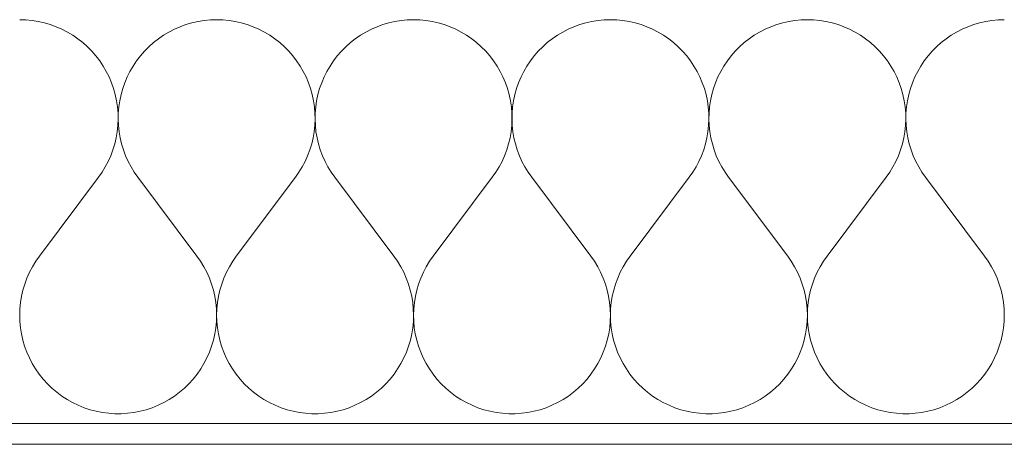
# Model space of a CAD drawing. Extents: x 100 to 2982, y 37 to 2050.
# Tile 20 of 135: x 1055 to 1103, y 575 to 595. Entities that reach past the tile are written whole.
import ezdxf
from ezdxf.xclip import XClip

# ---------------------------------------------------------------- set-up
doc = ezdxf.new("R2010")
doc.units = 0
doc.header["$MEASUREMENT"] = 0
doc.header["$XCLIPFRAME"] = 0
doc.layers.add('420-K Ściany', color=7, linetype='Continuous')
doc.layers.add('820-G Rysunki Obrazki', color=7, linetype='Continuous')

# ---------------------------------------------------------------- blocks, each defined once
blk = doc.blocks.new('*X14')
at = {"layer": '420-K Ściany', "color": 174, "linetype": 'Continuous', "lineweight": 5, "ltscale": 0.2}
for p, q in [((1055.381, 595.023), (1055.08, 595.033)), ((1055.681, 594.995), (1055.381, 595.023)), ((1055.978, 594.947), (1055.681, 594.995)), ((1056.272, 594.881), (1055.978, 594.947)), ((1056.561, 594.796), (1056.272, 594.881)), ((1056.844, 594.694), (1056.561, 594.796)), ((1063.122, 594.796), (1062.839, 594.694)), ((1063.411, 594.881), (1063.122, 594.796)), ((1063.705, 594.947), (1063.411, 594.881)), ((1064.003, 594.995), (1063.705, 594.947)), ((1064.302, 595.023), (1064.003, 594.995)), ((1064.604, 595.033), (1064.302, 595.023)), ((1064.905, 595.023), (1064.604, 595.033)), ((1065.204, 594.995), (1064.905, 595.023)), ((1065.502, 594.947), (1065.204, 594.995)), ((1065.796, 594.881), (1065.502, 594.947)), ((1066.085, 594.796), (1065.796, 594.881)), ((1066.368, 594.694), (1066.085, 594.796)), ((1072.646, 594.796), (1072.363, 594.694)), ((1072.935, 594.881), (1072.646, 594.796)), ((1073.229, 594.947), (1072.935, 594.881)), ((1073.526, 594.995), (1073.229, 594.947)), ((1073.826, 595.023), (1073.526, 594.995)), ((1074.127, 595.033), (1073.826, 595.023)), ((1074.428, 595.023), (1074.127, 595.033)), ((1074.728, 594.995), (1074.428, 595.023)), ((1075.026, 594.947), (1074.728, 594.995)), ((1075.32, 594.881), (1075.026, 594.947)), ((1075.609, 594.796), (1075.32, 594.881)), ((1075.892, 594.694), (1075.609, 594.796)), ((1082.17, 594.796), (1081.887, 594.694)), ((1082.459, 594.881), (1082.17, 594.796)), ((1082.753, 594.947), (1082.459, 594.881)), ((1083.05, 594.995), (1082.753, 594.947)), ((1083.35, 595.023), (1083.05, 594.995)), ((1083.651, 595.033), (1083.35, 595.023)), ((1083.952, 595.023), (1083.651, 595.033)), ((1084.252, 594.995), (1083.952, 595.023)), ((1084.55, 594.947), (1084.252, 594.995)), ((1084.843, 594.881), (1084.55, 594.947)), ((1085.132, 594.796), (1084.843, 594.881)), ((1085.416, 594.694), (1085.132, 594.796)), ((1091.694, 594.796), (1091.41, 594.694)), ((1091.983, 594.881), (1091.694, 594.796)), ((1092.277, 594.947), (1091.983, 594.881)), ((1092.574, 594.995), (1092.277, 594.947)), ((1092.874, 595.023), (1092.574, 594.995)), ((1093.175, 595.033), (1092.874, 595.023)), ((1093.476, 595.023), (1093.175, 595.033)), ((1093.776, 594.995), (1093.476, 595.023)), ((1094.073, 594.947), (1093.776, 594.995)), ((1094.367, 594.881), (1094.073, 594.947)), ((1094.656, 594.796), (1094.367, 594.881)), ((1094.939, 594.694), (1094.656, 594.796)), ((1101.217, 594.796), (1100.934, 594.694)), ((1101.507, 594.881), (1101.217, 594.796)), ((1101.8, 594.947), (1101.507, 594.881)), ((1102.098, 594.995), (1101.8, 594.947)), ((1102.398, 595.023), (1102.098, 594.995)), ((1102.699, 595.033), (1102.398, 595.023)), ((1057.12, 594.573), (1056.844, 594.694)), ((1057.388, 594.436), (1057.12, 594.573)), ((1057.647, 594.281), (1057.388, 594.436)), ((1062.295, 594.436), (1062.036, 594.281)), ((1062.563, 594.573), (1062.295, 594.436)), ((1062.839, 594.694), (1062.563, 594.573)), ((1066.644, 594.573), (1066.368, 594.694)), ((1066.912, 594.436), (1066.644, 594.573)), ((1067.171, 594.281), (1066.912, 594.436)), ((1071.819, 594.436), (1071.56, 594.281)), ((1072.087, 594.573), (1071.819, 594.436)), ((1072.363, 594.694), (1072.087, 594.573)), ((1076.168, 594.573), (1075.892, 594.694)), ((1076.436, 594.436), (1076.168, 594.573)), ((1076.695, 594.281), (1076.436, 594.436)), ((1081.343, 594.436), (1081.084, 594.281)), ((1081.611, 594.573), (1081.343, 594.436)), ((1081.887, 594.694), (1081.611, 594.573)), ((1085.692, 594.573), (1085.416, 594.694)), ((1085.96, 594.436), (1085.692, 594.573)), ((1086.218, 594.281), (1085.96, 594.436)), ((1090.866, 594.436), (1090.608, 594.281)), ((1091.134, 594.573), (1090.866, 594.436)), ((1091.41, 594.694), (1091.134, 594.573)), ((1095.216, 594.573), (1094.939, 594.694)), ((1095.483, 594.436), (1095.216, 594.573)), ((1095.742, 594.281), (1095.483, 594.436)), ((1100.39, 594.436), (1100.132, 594.281)), ((1100.658, 594.573), (1100.39, 594.436)), ((1100.934, 594.694), (1100.658, 594.573)), ((1057.895, 594.111), (1057.647, 594.281)), ((1058.133, 593.925), (1057.895, 594.111)), ((1058.357, 593.725), (1058.133, 593.925)), ((1061.551, 593.925), (1061.326, 593.725)), ((1061.788, 594.111), (1061.551, 593.925)), ((1062.036, 594.281), (1061.788, 594.111)), ((1067.419, 594.111), (1067.171, 594.281)), ((1067.656, 593.925), (1067.419, 594.111)), ((1067.881, 593.725), (1067.656, 593.925)), ((1071.075, 593.925), (1070.85, 593.725)), ((1071.312, 594.111), (1071.075, 593.925)), ((1071.56, 594.281), (1071.312, 594.111)), ((1076.943, 594.111), (1076.695, 594.281)), ((1077.18, 593.925), (1076.943, 594.111)), ((1077.405, 593.725), (1077.18, 593.925)), ((1080.598, 593.925), (1080.373, 593.725)), ((1080.835, 594.111), (1080.598, 593.925)), ((1081.084, 594.281), (1080.835, 594.111)), ((1086.467, 594.111), (1086.218, 594.281)), ((1086.704, 593.925), (1086.467, 594.111)), ((1086.929, 593.725), (1086.704, 593.925)), ((1090.122, 593.925), (1089.897, 593.725)), ((1090.359, 594.111), (1090.122, 593.925)), ((1090.608, 594.281), (1090.359, 594.111)), ((1095.991, 594.111), (1095.742, 594.281)), ((1096.228, 593.925), (1095.991, 594.111)), ((1096.453, 593.725), (1096.228, 593.925)), ((1099.646, 593.925), (1099.421, 593.725)), ((1099.883, 594.111), (1099.646, 593.925)), ((1100.132, 594.281), (1099.883, 594.111)), ((1058.569, 593.511), (1058.357, 593.725)), ((1058.767, 593.284), (1058.569, 593.511)), ((1061.114, 593.511), (1060.916, 593.284)), ((1061.326, 593.725), (1061.114, 593.511)), ((1068.093, 593.511), (1067.881, 593.725)), ((1068.291, 593.284), (1068.093, 593.511)), ((1070.638, 593.511), (1070.44, 593.284)), ((1070.85, 593.725), (1070.638, 593.511)), ((1077.617, 593.511), (1077.405, 593.725)), ((1077.815, 593.284), (1077.617, 593.511)), ((1080.162, 593.511), (1079.964, 593.284)), ((1080.373, 593.725), (1080.162, 593.511)), ((1087.141, 593.511), (1086.929, 593.725)), ((1087.339, 593.284), (1087.141, 593.511)), ((1089.685, 593.511), (1089.487, 593.284)), ((1089.897, 593.725), (1089.685, 593.511)), ((1096.665, 593.511), (1096.453, 593.725)), ((1096.862, 593.284), (1096.665, 593.511)), ((1099.209, 593.511), (1099.011, 593.284)), ((1099.421, 593.725), (1099.209, 593.511)), ((1058.95, 593.045), (1058.767, 593.284)), ((1059.118, 592.794), (1058.95, 593.045)), ((1060.733, 593.045), (1060.565, 592.794)), ((1060.916, 593.284), (1060.733, 593.045)), ((1068.474, 593.045), (1068.291, 593.284)), ((1068.642, 592.794), (1068.474, 593.045)), ((1070.257, 593.045), (1070.089, 592.794)), ((1070.44, 593.284), (1070.257, 593.045)), ((1077.998, 593.045), (1077.815, 593.284)), ((1078.166, 592.794), (1077.998, 593.045)), ((1079.781, 593.045), (1079.613, 592.794)), ((1079.964, 593.284), (1079.781, 593.045)), ((1087.522, 593.045), (1087.339, 593.284)), ((1087.689, 592.794), (1087.522, 593.045)), ((1089.304, 593.045), (1089.137, 592.794)), ((1089.487, 593.284), (1089.304, 593.045)), ((1097.046, 593.045), (1096.862, 593.284)), ((1097.213, 592.794), (1097.046, 593.045)), ((1098.828, 593.045), (1098.661, 592.794)), ((1099.011, 593.284), (1098.828, 593.045)), ((1059.269, 592.534), (1059.118, 592.794)), ((1059.404, 592.265), (1059.269, 592.534)), ((1060.414, 592.534), (1060.279, 592.265)), ((1060.565, 592.794), (1060.414, 592.534)), ((1068.793, 592.534), (1068.642, 592.794)), ((1068.928, 592.265), (1068.793, 592.534)), ((1069.938, 592.534), (1069.803, 592.265)), ((1070.089, 592.794), (1069.938, 592.534)), ((1078.317, 592.534), (1078.166, 592.794)), ((1078.452, 592.265), (1078.317, 592.534)), ((1079.461, 592.534), (1079.327, 592.265)), ((1079.613, 592.794), (1079.461, 592.534)), ((1087.841, 592.534), (1087.689, 592.794)), ((1087.976, 592.265), (1087.841, 592.534)), ((1088.985, 592.534), (1088.851, 592.265)), ((1089.137, 592.794), (1088.985, 592.534)), ((1097.365, 592.534), (1097.213, 592.794)), ((1097.499, 592.265), (1097.365, 592.534)), ((1098.509, 592.534), (1098.374, 592.265)), ((1098.661, 592.794), (1098.509, 592.534)), ((1059.522, 591.987), (1059.404, 592.265)), ((1059.621, 591.703), (1059.522, 591.987)), ((1060.162, 591.987), (1060.062, 591.703)), ((1060.279, 592.265), (1060.162, 591.987)), ((1069.045, 591.987), (1068.928, 592.265)), ((1069.145, 591.703), (1069.045, 591.987)), ((1069.686, 591.987), (1069.586, 591.703)), ((1069.803, 592.265), (1069.686, 591.987)), ((1078.569, 591.987), (1078.452, 592.265)), ((1078.669, 591.703), (1078.569, 591.987)), ((1079.209, 591.987), (1079.11, 591.703)), ((1079.327, 592.265), (1079.209, 591.987)), ((1088.093, 591.987), (1087.976, 592.265)), ((1088.193, 591.703), (1088.093, 591.987)), ((1088.733, 591.987), (1088.634, 591.703)), ((1088.851, 592.265), (1088.733, 591.987)), ((1097.617, 591.987), (1097.499, 592.265)), ((1097.716, 591.703), (1097.617, 591.987)), ((1098.257, 591.987), (1098.157, 591.703)), ((1098.374, 592.265), (1098.257, 591.987)), ((1059.703, 591.413), (1059.621, 591.703)), ((1060.062, 591.703), (1059.981, 591.413)), ((1069.226, 591.413), (1069.145, 591.703)), ((1069.586, 591.703), (1069.504, 591.413)), ((1078.75, 591.413), (1078.669, 591.703)), ((1079.11, 591.703), (1079.028, 591.413)), ((1088.274, 591.413), (1088.193, 591.703)), ((1088.634, 591.703), (1088.552, 591.413)), ((1097.798, 591.413), (1097.716, 591.703)), ((1098.157, 591.703), (1098.076, 591.413)), ((1059.766, 591.118), (1059.703, 591.413)), ((1059.81, 590.82), (1059.766, 591.118)), ((1059.918, 591.118), (1059.873, 590.82)), ((1059.981, 591.413), (1059.918, 591.118)), ((1069.289, 591.118), (1069.226, 591.413)), ((1069.334, 590.82), (1069.289, 591.118)), ((1069.441, 591.118), (1069.397, 590.82)), ((1069.504, 591.413), (1069.441, 591.118)), ((1078.813, 591.118), (1078.75, 591.413)), ((1078.857, 590.82), (1078.813, 591.118)), ((1078.965, 591.118), (1078.921, 590.82)), ((1079.028, 591.413), (1078.965, 591.118)), ((1088.337, 591.118), (1088.274, 591.413)), ((1088.381, 590.82), (1088.337, 591.118)), ((1088.489, 591.118), (1088.445, 590.82)), ((1088.552, 591.413), (1088.489, 591.118)), ((1097.861, 591.118), (1097.798, 591.413)), ((1097.905, 590.82), (1097.861, 591.118)), ((1098.013, 591.118), (1097.969, 590.82)), ((1098.076, 591.413), (1098.013, 591.118)), ((1059.835, 590.52), (1059.81, 590.82)), ((1059.841, 590.219), (1059.835, 590.52)), ((1059.848, 590.52), (1059.842, 590.219)), ((1059.873, 590.82), (1059.848, 590.52)), ((1069.359, 590.52), (1069.334, 590.82)), ((1069.365, 590.219), (1069.359, 590.52)), ((1069.372, 590.52), (1069.366, 590.219)), ((1069.397, 590.82), (1069.372, 590.52)), ((1078.883, 590.52), (1078.857, 590.82)), ((1078.889, 590.219), (1078.883, 590.52)), ((1078.896, 590.52), (1078.89, 590.219)), ((1078.921, 590.82), (1078.896, 590.52)), ((1088.407, 590.52), (1088.381, 590.82)), ((1088.413, 590.219), (1088.407, 590.52)), ((1088.42, 590.52), (1088.413, 590.219)), ((1088.445, 590.82), (1088.42, 590.52)), ((1097.93, 590.52), (1097.905, 590.82)), ((1097.937, 590.219), (1097.93, 590.52)), ((1097.943, 590.52), (1097.937, 590.219)), ((1097.969, 590.82), (1097.943, 590.52)), ((1059.829, 589.918), (1059.841, 590.219)), ((1059.842, 590.219), (1059.855, 589.918)), ((1069.352, 589.918), (1069.365, 590.219)), ((1069.366, 590.219), (1069.378, 589.918)), ((1078.876, 589.918), (1078.889, 590.219)), ((1078.89, 590.219), (1078.902, 589.918)), ((1088.4, 589.918), (1088.413, 590.219)), ((1088.413, 590.219), (1088.426, 589.918)), ((1097.924, 589.918), (1097.937, 590.219)), ((1097.937, 590.219), (1097.95, 589.918)), ((1059.746, 589.322), (1059.797, 589.619)), ((1059.797, 589.619), (1059.829, 589.918)), ((1059.855, 589.918), (1059.886, 589.619)), ((1059.886, 589.619), (1059.937, 589.322)), ((1069.27, 589.322), (1069.321, 589.619)), ((1069.321, 589.619), (1069.352, 589.918)), ((1069.378, 589.918), (1069.41, 589.619)), ((1069.41, 589.619), (1069.461, 589.322)), ((1078.794, 589.322), (1078.844, 589.619)), ((1078.844, 589.619), (1078.876, 589.918)), ((1078.902, 589.918), (1078.934, 589.619)), ((1078.934, 589.619), (1078.985, 589.322)), ((1088.318, 589.322), (1088.368, 589.619)), ((1088.368, 589.619), (1088.4, 589.918)), ((1088.426, 589.918), (1088.458, 589.619)), ((1088.458, 589.619), (1088.509, 589.322)), ((1097.841, 589.322), (1097.892, 589.619)), ((1097.892, 589.619), (1097.924, 589.918)), ((1097.95, 589.918), (1097.982, 589.619)), ((1097.982, 589.619), (1098.032, 589.322)), ((1059.677, 589.029), (1059.746, 589.322)), ((1059.937, 589.322), (1060.006, 589.029)), ((1069.201, 589.029), (1069.27, 589.322)), ((1069.461, 589.322), (1069.53, 589.029)), ((1078.724, 589.029), (1078.794, 589.322)), ((1078.985, 589.322), (1079.054, 589.029)), ((1088.248, 589.029), (1088.318, 589.322)), ((1088.509, 589.322), (1088.578, 589.029)), ((1097.772, 589.029), (1097.841, 589.322)), ((1098.032, 589.322), (1098.102, 589.029)), ((1059.483, 588.458), (1059.589, 588.74)), ((1059.589, 588.74), (1059.677, 589.029)), ((1060.006, 589.029), (1060.094, 588.74)), ((1060.094, 588.74), (1060.2, 588.458)), ((1069.007, 588.458), (1069.113, 588.74)), ((1069.113, 588.74), (1069.201, 589.029)), ((1069.53, 589.029), (1069.618, 588.74)), ((1069.618, 588.74), (1069.724, 588.458)), ((1078.531, 588.458), (1078.637, 588.74)), ((1078.637, 588.74), (1078.724, 589.029)), ((1079.054, 589.029), (1079.142, 588.74)), ((1079.142, 588.74), (1079.248, 588.458)), ((1088.055, 588.458), (1088.16, 588.74)), ((1088.16, 588.74), (1088.248, 589.029)), ((1088.578, 589.029), (1088.666, 588.74)), ((1088.666, 588.74), (1088.771, 588.458)), ((1097.578, 588.458), (1097.684, 588.74)), ((1097.684, 588.74), (1097.772, 589.029)), ((1098.102, 589.029), (1098.189, 588.74)), ((1098.189, 588.74), (1098.295, 588.458)), ((1059.219, 587.917), (1059.36, 588.184)), ((1059.36, 588.184), (1059.483, 588.458)), ((1060.2, 588.458), (1060.323, 588.184)), ((1060.323, 588.184), (1060.464, 587.917)), ((1068.743, 587.917), (1068.884, 588.184)), ((1068.884, 588.184), (1069.007, 588.458)), ((1069.724, 588.458), (1069.847, 588.184)), ((1069.847, 588.184), (1069.988, 587.917)), ((1078.267, 587.917), (1078.407, 588.184)), ((1078.407, 588.184), (1078.531, 588.458)), ((1079.248, 588.458), (1079.371, 588.184)), ((1079.371, 588.184), (1079.512, 587.917)), ((1087.791, 587.917), (1087.931, 588.184)), ((1087.931, 588.184), (1088.055, 588.458)), ((1088.771, 588.458), (1088.895, 588.184)), ((1088.895, 588.184), (1089.035, 587.917)), ((1097.315, 587.917), (1097.455, 588.184)), ((1097.455, 588.184), (1097.578, 588.458)), ((1098.295, 588.458), (1098.419, 588.184)), ((1098.419, 588.184), (1098.559, 587.917)), ((1058.889, 587.414), (1059.062, 587.66)), ((1059.062, 587.66), (1059.219, 587.917)), ((1060.464, 587.917), (1060.621, 587.66)), ((1060.621, 587.66), (1060.794, 587.414)), ((1068.413, 587.414), (1068.586, 587.66)), ((1068.586, 587.66), (1068.743, 587.917)), ((1069.988, 587.917), (1070.145, 587.66)), ((1070.145, 587.66), (1070.318, 587.414)), ((1077.937, 587.414), (1078.11, 587.66)), ((1078.11, 587.66), (1078.267, 587.917)), ((1079.512, 587.917), (1079.669, 587.66)), ((1079.669, 587.66), (1079.842, 587.414)), ((1087.461, 587.414), (1087.634, 587.66)), ((1087.634, 587.66), (1087.791, 587.917)), ((1089.035, 587.917), (1089.192, 587.66)), ((1089.192, 587.66), (1089.365, 587.414)), ((1096.984, 587.414), (1097.157, 587.66)), ((1097.157, 587.66), (1097.315, 587.917)), ((1098.559, 587.917), (1098.716, 587.66)), ((1098.716, 587.66), (1098.889, 587.414)), ((1056.032, 583.604), (1058.889, 587.414)), ((1063.651, 583.604), (1060.794, 587.414)), ((1065.556, 583.604), (1068.413, 587.414)), ((1073.175, 583.604), (1070.318, 587.414)), ((1075.08, 583.604), (1077.937, 587.414)), ((1082.699, 583.604), (1079.842, 587.414)), ((1084.604, 583.604), (1087.461, 587.414)), ((1092.223, 583.604), (1089.365, 587.414)), ((1094.127, 583.604), (1096.984, 587.414)), ((1101.746, 583.604), (1098.889, 587.414)), ((1055.857, 583.354), (1055.698, 583.093)), ((1056.032, 583.604), (1055.857, 583.354)), ((1063.827, 583.354), (1063.651, 583.604)), ((1063.986, 583.093), (1063.827, 583.354)), ((1065.38, 583.354), (1065.221, 583.093)), ((1065.556, 583.604), (1065.38, 583.354)), ((1073.35, 583.354), (1073.175, 583.604)), ((1073.509, 583.093), (1073.35, 583.354)), ((1074.904, 583.354), (1074.745, 583.093)), ((1075.08, 583.604), (1074.904, 583.354)), ((1082.874, 583.354), (1082.699, 583.604)), ((1083.033, 583.093), (1082.874, 583.354)), ((1084.428, 583.354), (1084.269, 583.093)), ((1084.604, 583.604), (1084.428, 583.354)), ((1092.398, 583.354), (1092.223, 583.604)), ((1092.557, 583.093), (1092.398, 583.354)), ((1093.952, 583.354), (1093.793, 583.093)), ((1094.127, 583.604), (1093.952, 583.354)), ((1101.922, 583.354), (1101.746, 583.604)), ((1102.081, 583.093), (1101.922, 583.354)), ((1055.698, 583.093), (1055.556, 582.822)), ((1064.127, 582.822), (1063.986, 583.093)), ((1065.221, 583.093), (1065.08, 582.822)), ((1073.651, 582.822), (1073.509, 583.093)), ((1074.745, 583.093), (1074.603, 582.822)), ((1083.175, 582.822), (1083.033, 583.093)), ((1084.269, 583.093), (1084.127, 582.822)), ((1092.699, 582.822), (1092.557, 583.093)), ((1093.793, 583.093), (1093.651, 582.822)), ((1102.223, 582.822), (1102.081, 583.093)), ((1055.431, 582.543), (1055.325, 582.257)), ((1055.556, 582.822), (1055.431, 582.543)), ((1064.252, 582.543), (1064.127, 582.822)), ((1064.358, 582.257), (1064.252, 582.543)), ((1064.955, 582.543), (1064.849, 582.257)), ((1065.08, 582.822), (1064.955, 582.543)), ((1073.776, 582.543), (1073.651, 582.822)), ((1073.882, 582.257), (1073.776, 582.543)), ((1074.479, 582.543), (1074.373, 582.257)), ((1074.603, 582.822), (1074.479, 582.543)), ((1083.299, 582.543), (1083.175, 582.822)), ((1083.406, 582.257), (1083.299, 582.543)), ((1084.003, 582.543), (1083.897, 582.257)), ((1084.127, 582.822), (1084.003, 582.543)), ((1092.823, 582.543), (1092.699, 582.822)), ((1092.929, 582.257), (1092.823, 582.543)), ((1093.527, 582.543), (1093.421, 582.257)), ((1093.651, 582.822), (1093.527, 582.543)), ((1102.347, 582.543), (1102.223, 582.822)), ((1102.453, 582.257), (1102.347, 582.543)), ((1055.238, 581.964), (1055.169, 581.666)), ((1055.325, 582.257), (1055.238, 581.964)), ((1064.445, 581.964), (1064.358, 582.257)), ((1064.514, 581.666), (1064.445, 581.964)), ((1064.762, 581.964), (1064.693, 581.666)), ((1064.849, 582.257), (1064.762, 581.964)), ((1073.969, 581.964), (1073.882, 582.257)), ((1074.038, 581.666), (1073.969, 581.964)), ((1074.285, 581.964), (1074.217, 581.666)), ((1074.373, 582.257), (1074.285, 581.964)), ((1083.493, 581.964), (1083.406, 582.257)), ((1083.562, 581.666), (1083.493, 581.964)), ((1083.809, 581.964), (1083.741, 581.666)), ((1083.897, 582.257), (1083.809, 581.964)), ((1093.017, 581.964), (1092.929, 582.257)), ((1093.085, 581.666), (1093.017, 581.964)), ((1093.333, 581.964), (1093.264, 581.666)), ((1093.421, 582.257), (1093.333, 581.964)), ((1102.541, 581.964), (1102.453, 582.257)), ((1102.609, 581.666), (1102.541, 581.964)), ((1055.169, 581.666), (1055.12, 581.364)), ((1064.563, 581.364), (1064.514, 581.666)), ((1064.693, 581.666), (1064.644, 581.364)), ((1074.087, 581.364), (1074.038, 581.666)), ((1074.217, 581.666), (1074.168, 581.364)), ((1083.611, 581.364), (1083.562, 581.666)), ((1083.741, 581.666), (1083.691, 581.364)), ((1093.135, 581.364), (1093.085, 581.666)), ((1093.264, 581.666), (1093.215, 581.364)), ((1102.659, 581.364), (1102.609, 581.666)), ((1055.09, 581.06), (1055.08, 580.755)), ((1055.12, 581.364), (1055.09, 581.06)), ((1064.593, 581.06), (1064.563, 581.364)), ((1064.604, 580.755), (1064.593, 581.06)), ((1064.614, 581.06), (1064.604, 580.755)), ((1064.644, 581.364), (1064.614, 581.06)), ((1074.117, 581.06), (1074.087, 581.364)), ((1074.127, 580.755), (1074.117, 581.06)), ((1074.138, 581.06), (1074.127, 580.755)), ((1074.168, 581.364), (1074.138, 581.06)), ((1083.641, 581.06), (1083.611, 581.364)), ((1083.651, 580.755), (1083.641, 581.06)), ((1083.661, 581.06), (1083.651, 580.755)), ((1083.691, 581.364), (1083.661, 581.06)), ((1093.165, 581.06), (1093.135, 581.364)), ((1093.175, 580.755), (1093.165, 581.06)), ((1093.185, 581.06), (1093.175, 580.755)), ((1093.215, 581.364), (1093.185, 581.06)), ((1102.688, 581.06), (1102.659, 581.364)), ((1102.699, 580.755), (1102.688, 581.06)), ((1055.08, 580.755), (1055.089, 580.449)), ((1064.594, 580.449), (1064.604, 580.755)), ((1064.604, 580.755), (1064.613, 580.449)), ((1074.118, 580.449), (1074.127, 580.755)), ((1074.127, 580.755), (1074.137, 580.449)), ((1083.642, 580.449), (1083.651, 580.755)), ((1083.651, 580.755), (1083.66, 580.449)), ((1093.166, 580.449), (1093.175, 580.755)), ((1093.175, 580.755), (1093.184, 580.449)), ((1102.689, 580.449), (1102.699, 580.755)), ((1055.089, 580.449), (1055.118, 580.145)), ((1055.118, 580.145), (1055.166, 579.844)), ((1064.517, 579.844), (1064.565, 580.145)), ((1064.565, 580.145), (1064.594, 580.449)), ((1064.613, 580.449), (1064.642, 580.145)), ((1064.642, 580.145), (1064.69, 579.844)), ((1074.041, 579.844), (1074.089, 580.145)), ((1074.089, 580.145), (1074.118, 580.449)), ((1074.137, 580.449), (1074.165, 580.145)), ((1074.165, 580.145), (1074.214, 579.844)), ((1083.565, 579.844), (1083.613, 580.145)), ((1083.613, 580.145), (1083.642, 580.449)), ((1083.66, 580.449), (1083.689, 580.145)), ((1083.689, 580.145), (1083.738, 579.844)), ((1093.088, 579.844), (1093.137, 580.145)), ((1093.137, 580.145), (1093.166, 580.449)), ((1093.184, 580.449), (1093.213, 580.145)), ((1093.213, 580.145), (1093.261, 579.844)), ((1102.612, 579.844), (1102.661, 580.145)), ((1102.661, 580.145), (1102.689, 580.449)), ((1055.166, 579.844), (1055.234, 579.546)), ((1055.234, 579.546), (1055.32, 579.252)), ((1064.363, 579.252), (1064.449, 579.546)), ((1064.449, 579.546), (1064.517, 579.844)), ((1064.69, 579.844), (1064.758, 579.546)), ((1064.758, 579.546), (1064.844, 579.252)), ((1073.887, 579.252), (1073.973, 579.546)), ((1073.973, 579.546), (1074.041, 579.844)), ((1074.214, 579.844), (1074.281, 579.546)), ((1074.281, 579.546), (1074.368, 579.252)), ((1083.411, 579.252), (1083.497, 579.546)), ((1083.497, 579.546), (1083.565, 579.844)), ((1083.738, 579.844), (1083.805, 579.546)), ((1083.805, 579.546), (1083.892, 579.252)), ((1092.934, 579.252), (1093.021, 579.546)), ((1093.021, 579.546), (1093.088, 579.844)), ((1093.261, 579.844), (1093.329, 579.546)), ((1093.329, 579.546), (1093.416, 579.252)), ((1102.458, 579.252), (1102.545, 579.546)), ((1102.545, 579.546), (1102.612, 579.844)), ((1055.32, 579.252), (1055.425, 578.966)), ((1064.258, 578.966), (1064.363, 579.252)), ((1064.844, 579.252), (1064.949, 578.966)), ((1073.782, 578.966), (1073.887, 579.252)), ((1074.368, 579.252), (1074.473, 578.966)), ((1083.305, 578.966), (1083.411, 579.252)), ((1083.892, 579.252), (1083.997, 578.966)), ((1092.829, 578.966), (1092.934, 579.252)), ((1093.416, 579.252), (1093.521, 578.966)), ((1102.353, 578.966), (1102.458, 579.252)), ((1055.425, 578.966), (1055.549, 578.686)), ((1055.549, 578.686), (1055.69, 578.415)), ((1063.993, 578.415), (1064.134, 578.686)), ((1064.134, 578.686), (1064.258, 578.966)), ((1064.949, 578.966), (1065.073, 578.686)), ((1065.073, 578.686), (1065.214, 578.415)), ((1073.517, 578.415), (1073.658, 578.686)), ((1073.658, 578.686), (1073.782, 578.966)), ((1074.473, 578.966), (1074.596, 578.686)), ((1074.596, 578.686), (1074.737, 578.415)), ((1083.041, 578.415), (1083.182, 578.686)), ((1083.182, 578.686), (1083.305, 578.966)), ((1083.997, 578.966), (1084.12, 578.686)), ((1084.12, 578.686), (1084.261, 578.415)), ((1092.565, 578.415), (1092.706, 578.686)), ((1092.706, 578.686), (1092.829, 578.966)), ((1093.521, 578.966), (1093.644, 578.686)), ((1093.644, 578.686), (1093.785, 578.415)), ((1102.089, 578.415), (1102.23, 578.686)), ((1102.23, 578.686), (1102.353, 578.966)), ((1055.69, 578.415), (1055.848, 578.153)), ((1055.848, 578.153), (1056.023, 577.903)), ((1063.661, 577.903), (1063.835, 578.153)), ((1063.835, 578.153), (1063.993, 578.415)), ((1065.214, 578.415), (1065.372, 578.153)), ((1065.372, 578.153), (1065.546, 577.903)), ((1073.185, 577.903), (1073.359, 578.153)), ((1073.359, 578.153), (1073.517, 578.415)), ((1074.737, 578.415), (1074.896, 578.153)), ((1074.896, 578.153), (1075.07, 577.903)), ((1082.708, 577.903), (1082.883, 578.153)), ((1082.883, 578.153), (1083.041, 578.415)), ((1084.261, 578.415), (1084.419, 578.153)), ((1084.419, 578.153), (1084.594, 577.903)), ((1092.232, 577.903), (1092.407, 578.153)), ((1092.407, 578.153), (1092.565, 578.415)), ((1093.785, 578.415), (1093.943, 578.153)), ((1093.943, 578.153), (1094.118, 577.903)), ((1101.756, 577.903), (1101.931, 578.153)), ((1101.931, 578.153), (1102.089, 578.415)), ((1056.023, 577.903), (1056.213, 577.664)), ((1056.213, 577.664), (1056.418, 577.437)), ((1063.265, 577.437), (1063.47, 577.664)), ((1063.47, 577.664), (1063.661, 577.903)), ((1065.546, 577.903), (1065.737, 577.664)), ((1065.737, 577.664), (1065.942, 577.437)), ((1072.789, 577.437), (1072.994, 577.664)), ((1072.994, 577.664), (1073.185, 577.903)), ((1075.07, 577.903), (1075.26, 577.664)), ((1075.26, 577.664), (1075.466, 577.437)), ((1082.313, 577.437), (1082.518, 577.664)), ((1082.518, 577.664), (1082.708, 577.903)), ((1084.594, 577.903), (1084.784, 577.664)), ((1084.784, 577.664), (1084.99, 577.437)), ((1091.837, 577.437), (1092.042, 577.664)), ((1092.042, 577.664), (1092.232, 577.903)), ((1094.118, 577.903), (1094.308, 577.664)), ((1094.308, 577.664), (1094.513, 577.437)), ((1101.36, 577.437), (1101.566, 577.664)), ((1101.566, 577.664), (1101.756, 577.903)), ((1056.418, 577.437), (1056.637, 577.224)), ((1056.637, 577.224), (1056.87, 577.026)), ((1062.813, 577.026), (1063.046, 577.224)), ((1063.046, 577.224), (1063.265, 577.437)), ((1065.942, 577.437), (1066.161, 577.224)), ((1066.161, 577.224), (1066.394, 577.026)), ((1072.337, 577.026), (1072.57, 577.224)), ((1072.57, 577.224), (1072.789, 577.437)), ((1075.466, 577.437), (1075.685, 577.224)), ((1075.685, 577.224), (1075.918, 577.026)), ((1081.861, 577.026), (1082.093, 577.224)), ((1082.093, 577.224), (1082.313, 577.437)), ((1084.99, 577.437), (1085.209, 577.224)), ((1085.209, 577.224), (1085.441, 577.026)), ((1091.385, 577.026), (1091.617, 577.224)), ((1091.617, 577.224), (1091.837, 577.437)), ((1094.513, 577.437), (1094.733, 577.224)), ((1094.733, 577.224), (1094.965, 577.026)), ((1100.909, 577.026), (1101.141, 577.224)), ((1101.141, 577.224), (1101.36, 577.437)), ((1056.87, 577.026), (1057.115, 576.843)), ((1057.115, 576.843), (1057.371, 576.676)), ((1057.371, 576.676), (1057.637, 576.526)), ((1062.046, 576.526), (1062.313, 576.676)), ((1062.313, 576.676), (1062.569, 576.843)), ((1062.569, 576.843), (1062.813, 577.026)), ((1066.394, 577.026), (1066.639, 576.843)), ((1066.639, 576.843), (1066.895, 576.676)), ((1066.895, 576.676), (1067.161, 576.526)), ((1071.57, 576.526), (1071.836, 576.676)), ((1071.836, 576.676), (1072.092, 576.843)), ((1072.092, 576.843), (1072.337, 577.026)), ((1075.918, 577.026), (1076.162, 576.843)), ((1076.162, 576.843), (1076.418, 576.676)), ((1076.418, 576.676), (1076.685, 576.526)), ((1081.094, 576.526), (1081.36, 576.676)), ((1081.36, 576.676), (1081.616, 576.843)), ((1081.616, 576.843), (1081.861, 577.026)), ((1085.441, 577.026), (1085.686, 576.843)), ((1085.686, 576.843), (1085.942, 576.676)), ((1085.942, 576.676), (1086.208, 576.526)), ((1090.618, 576.526), (1090.884, 576.676)), ((1090.884, 576.676), (1091.14, 576.843)), ((1091.14, 576.843), (1091.385, 577.026)), ((1094.965, 577.026), (1095.21, 576.843)), ((1095.21, 576.843), (1095.466, 576.676)), ((1095.466, 576.676), (1095.732, 576.526)), ((1100.142, 576.526), (1100.408, 576.676)), ((1100.408, 576.676), (1100.664, 576.843)), ((1100.664, 576.843), (1100.909, 577.026)), ((1057.637, 576.526), (1057.912, 576.393)), ((1057.912, 576.393), (1058.195, 576.279)), ((1058.195, 576.279), (1058.485, 576.182)), ((1061.198, 576.182), (1061.488, 576.279)), ((1061.488, 576.279), (1061.771, 576.393)), ((1061.771, 576.393), (1062.046, 576.526)), ((1067.161, 576.526), (1067.436, 576.393)), ((1067.436, 576.393), (1067.719, 576.279)), ((1067.719, 576.279), (1068.009, 576.182)), ((1070.722, 576.182), (1071.012, 576.279)), ((1071.012, 576.279), (1071.295, 576.393)), ((1071.295, 576.393), (1071.57, 576.526)), ((1076.685, 576.526), (1076.96, 576.393)), ((1076.96, 576.393), (1077.243, 576.279)), ((1077.243, 576.279), (1077.533, 576.182)), ((1080.246, 576.182), (1080.536, 576.279)), ((1080.536, 576.279), (1080.819, 576.393)), ((1080.819, 576.393), (1081.094, 576.526)), ((1086.208, 576.526), (1086.484, 576.393)), ((1086.484, 576.393), (1086.767, 576.279)), ((1086.767, 576.279), (1087.057, 576.182)), ((1089.769, 576.182), (1090.059, 576.279)), ((1090.059, 576.279), (1090.343, 576.393)), ((1090.343, 576.393), (1090.618, 576.526)), ((1095.732, 576.526), (1096.007, 576.393)), ((1096.007, 576.393), (1096.291, 576.279)), ((1096.291, 576.279), (1096.581, 576.182)), ((1099.293, 576.182), (1099.583, 576.279)), ((1099.583, 576.279), (1099.866, 576.393)), ((1099.866, 576.393), (1100.142, 576.526)), ((1058.485, 576.182), (1058.781, 576.105)), ((1058.781, 576.105), (1059.081, 576.046)), ((1059.081, 576.046), (1059.384, 576.007)), ((1059.384, 576.007), (1059.689, 575.988)), ((1059.689, 575.988), (1059.994, 575.988)), ((1059.994, 575.988), (1060.299, 576.007)), ((1060.299, 576.007), (1060.602, 576.046)), ((1060.602, 576.046), (1060.902, 576.105)), ((1060.902, 576.105), (1061.198, 576.182)), ((1068.009, 576.182), (1068.305, 576.105)), ((1068.305, 576.105), (1068.605, 576.046)), ((1068.605, 576.046), (1068.908, 576.007)), ((1068.908, 576.007), (1069.213, 575.988)), ((1069.213, 575.988), (1069.518, 575.988)), ((1069.518, 575.988), (1069.823, 576.007)), ((1069.823, 576.007), (1070.126, 576.046)), ((1070.126, 576.046), (1070.426, 576.105)), ((1070.426, 576.105), (1070.722, 576.182)), ((1077.533, 576.182), (1077.829, 576.105)), ((1077.829, 576.105), (1078.128, 576.046)), ((1078.128, 576.046), (1078.431, 576.007)), ((1078.431, 576.007), (1078.736, 575.988)), ((1078.736, 575.988), (1079.042, 575.988)), ((1079.042, 575.988), (1079.347, 576.007)), ((1079.347, 576.007), (1079.65, 576.046)), ((1079.65, 576.046), (1079.95, 576.105)), ((1079.95, 576.105), (1080.246, 576.182)), ((1087.057, 576.182), (1087.352, 576.105)), ((1087.352, 576.105), (1087.652, 576.046)), ((1087.652, 576.046), (1087.955, 576.007)), ((1087.955, 576.007), (1088.26, 575.988)), ((1088.26, 575.988), (1088.566, 575.988)), ((1088.566, 575.988), (1088.871, 576.007)), ((1088.871, 576.007), (1089.174, 576.046)), ((1089.174, 576.046), (1089.474, 576.105)), ((1089.474, 576.105), (1089.769, 576.182)), ((1096.581, 576.182), (1096.876, 576.105)), ((1096.876, 576.105), (1097.176, 576.046)), ((1097.176, 576.046), (1097.479, 576.007)), ((1097.479, 576.007), (1097.784, 575.988)), ((1097.784, 575.988), (1098.09, 575.988)), ((1098.09, 575.988), (1098.395, 576.007)), ((1098.395, 576.007), (1098.698, 576.046)), ((1098.698, 576.046), (1098.998, 576.105)), ((1098.998, 576.105), (1099.293, 576.182))]:
    blk.add_line(p, q, dxfattribs=at)
blk = doc.blocks.new('Rysunek_1_1', base_point=(-18316.349, -206.526))
at = {"layer": '420-K Ściany', "linetype": 'Continuous', "lineweight": 5}
h = blk.add_hatch(dxfattribs=at)
h.set_pattern_fill('Tynk_0001', color=176, style=0, pattern_type=2)
h.set_pattern_definition([(0, (-18316.349, -206.5255), (0, 8.660254), [0, -5]), (0, (-18313.849, -202.195), (0, 8.660254), [0, -5])])
h.paths.add_polyline_path([(1374.802, 575.509), (946.302, 575.509), (946.302, 574.509), (1374.802, 574.509)])
at = {"layer": '420-K Ściany', "color": 67, "linetype": 'Continuous', "lineweight": 13, "ltscale": 0.2}
blk.add_line((946.302, 575.509), (1374.802, 575.509), dxfattribs=at)
at = {"layer": '420-K Ściany', "color": 47, "linetype": 'Continuous', "lineweight": 15, "ltscale": 0.2, "flags": 128}
blk.add_lwpolyline([(946.302, 574.509), (1374.802, 574.509)], dxfattribs=at)
at = {"color": 65, "linetype": 'Continuous', "lineweight": 13, "ltscale": 0.2}
blk.add_blockref('*X14', (0, 0), dxfattribs=at)

msp = doc.modelspace()

# ---------------------------------------------------------------- block references
at = {"layer": '820-G Rysunki Obrazki', "color": 65, "linetype": 'Continuous', "lineweight": 13, "ltscale": 0.2}
ref = msp.add_blockref('Rysunek_1_1', (-18316.349, -206.526), dxfattribs=at)
XClip(ref).set_block_clipping_path([(244.527027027, 76.8014120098), (2570.9054054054, 2022.1162324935)])

doc.saveas('drawing.dxf')
